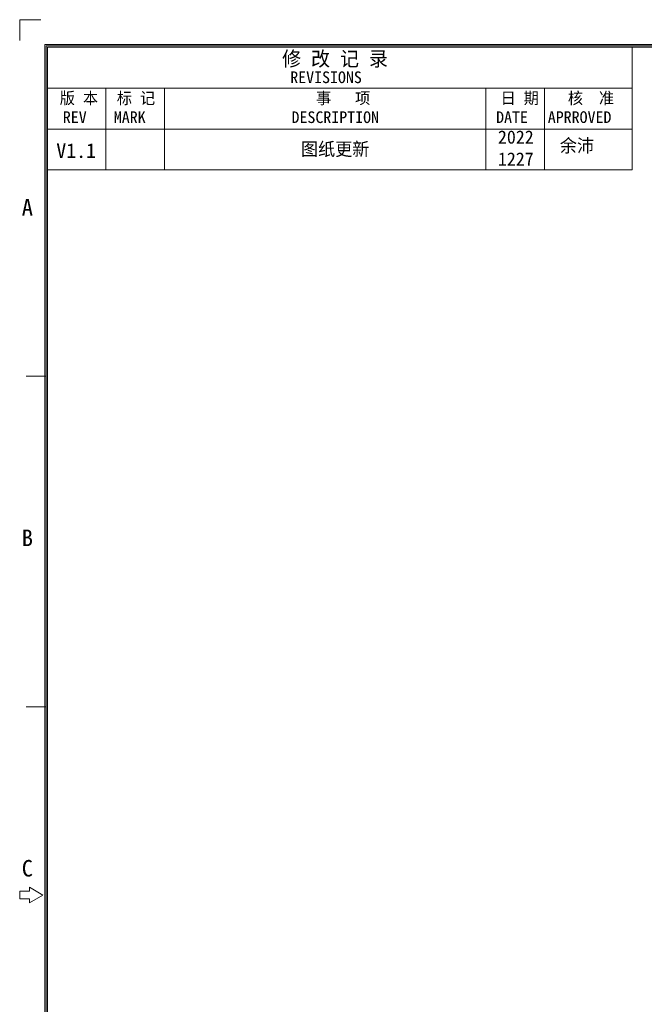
# Model space of a CAD drawing. Header units: millimetres. Extents: x 0 to 427, y 0 to 299.
# Tile 2 of 5: x 0 to 107, y 131 to 299. Entities that reach past the tile are written whole.
import ezdxf
from ezdxf.enums import TextEntityAlignment as Align

# ---------------------------------------------------------------- set-up
doc = ezdxf.new("R2010")
doc.units = ezdxf.units.MM
doc.header["$MEASUREMENT"] = 0
doc.layers.add('粗实线', color=7, linetype='Continuous', lineweight=30)
doc.layers.add('细实线层', color=7, linetype='Continuous', lineweight=18)
doc.styles.add('鸿蒙CAD', font='txt')

# ---------------------------------------------------------------- blocks, each defined once
blk = doc.blocks.new('Plastic_A3')
at = {"layer": '细实线层'}
for p, q in [((225.46, 633.8), (225.46, 630.27)), ((225.46, 633.8), (229, 633.8)), ((229.71, 338.7), (229.71, 629.56)), ((229.71, 629.56), (648.26, 629.56)), ((229.93, 338.92), (229.93, 629.33)), ((229.93, 629.33), (648.03, 629.33)), ((230.16, 339.15), (230.16, 629.11)), ((230.16, 629.11), (647.81, 629.11)), ((330.16, 608.11), (330.16, 629.11)), ((230.16, 622.11), (330.16, 622.11)), ((240.16, 608.11), (240.16, 622.11)), ((250.16, 608.11), (250.16, 622.11)), ((305.16, 608.11), (305.16, 622.11)), ((315.16, 608.11), (315.16, 622.11)), ((230.16, 615.11), (330.16, 615.11)), ((230.16, 608.11), (330.16, 608.11)), ((229.93, 572.83), (226.54, 572.83)), ((229.93, 516.33), (226.54, 516.33)), ((227.11, 485.49), (227.11, 484.81)), ((229.37, 484.13), (227.11, 485.49)), ((225.41, 484.81), (225.41, 483.45)), ((227.11, 484.81), (225.41, 484.81)), ((225.41, 483.45), (227.11, 483.45)), ((227.11, 482.77), (229.37, 484.13)), ((227.11, 483.45), (227.11, 482.77))]:
    blk.add_line(p, q, dxfattribs=at)
at = {"layer": '细实线层', "style": '鸿蒙CAD'}
for s, height, p in [('REVISIONS', 2, (271.68, 622.96)), ('REV', 2, (232.79, 616.13)), ('MARK', 2, (241.51, 616.13)), ('DESCRIPTION', 2, (271.9, 616.13)), ('DATE', 2, (306.89, 616.13)), ('APRROVED', 2, (315.73, 616.14)), ('A', 2.83, (225.76, 600.29)), ('B', 2.83, (225.76, 543.79)), ('C', 2.83, (225.76, 487.29))]:
    blk.add_text(s, height=height, dxfattribs=at).set_placement(p)
at = {"layer": '细实线层', "attachment_point": 7, "style": '鸿蒙CAD'}
for s, insert, char_height, width in [('修 改 记 录', (270.29, 625.59), 2.5, 21.9821), ('版 本', (232.26, 619.17), 2, 9.8795), ('标 记', (242.02, 619.17), 2, 9.692), ('事   项', (276.09, 619.17), 2, 14.2946), ('日 期', (307.65, 619.17), 2, 8.6607), ('核  准', (319.16, 619.18), 2, 11.9152)]:
    blk.add_mtext(s, dxfattribs=dict(at, insert=insert, char_height=char_height, width=width))
at = {"layer": '细实线层', "style": '鸿蒙CAD'}
for tag, p in [('V1.0', (231.67, 610.16)), ('XXXN', (538.26, 343))]:
    blk.add_attdef(tag, p, '', height=2.5, dxfattribs=at)
for tag, height, p in [('XXXE', 2.5, (540.24, 365.07)), ('XXXC', 2.5, (573.27, 365.07)), ('XXXA', 2.5, (624.03, 365.07)), ('XXXG', 2.5, (497.76, 358.07)), ('XXXD', 2.5, (573.27, 358.07)), ('XXXB', 2.5, (624.03, 358.07)), ('XXXK', 2, (514.01, 357.04)), ('mm', 2.5, (540.24, 358.07)), ('XXXM', 2.5, (501.13, 341.19))]:
    blk.add_attdef(tag, text='', height=height, dxfattribs=at).set_placement(p, align=Align.CENTER)
blk.add_attdef('XXXJ', text='', height=2.5, dxfattribs=at).set_placement((503.31, 352.09), align=Align.MIDDLE_RIGHT)

msp = doc.modelspace()

# ---------------------------------------------------------------- block references
at = {"layer": '细实线层'}
ref = msp.add_blockref('Plastic_A3', (-225.459, -334.408), dxfattribs=at)
ref.add_attrib('V1.0', 'V1.1', dxfattribs={"layer": '粗实线', "height": 2.5, "style": '鸿蒙CAD'}).set_placement((6.209, 278.257), align=Align.TOP_LEFT)

# ---------------------------------------------------------------- texts
at = {"char_height": 2.25, "attachment_point": 1, "style": '鸿蒙CAD'}
for s, width, heights, insert in [('2022\\P1227', 15.90205, [10.924], (81.741, 280.448)), ('图纸更新', 15.66779, [4.604], (48.062, 278.392)), ('余沛', 15.66779, [4.604], (92.328, 278.993))]:
    msp.add_mtext_dynamic_manual_height_columns(s, width=width, gutter_width=0.75, heights=heights, dxfattribs=dict(at, insert=insert))

doc.saveas('drawing.dxf')
